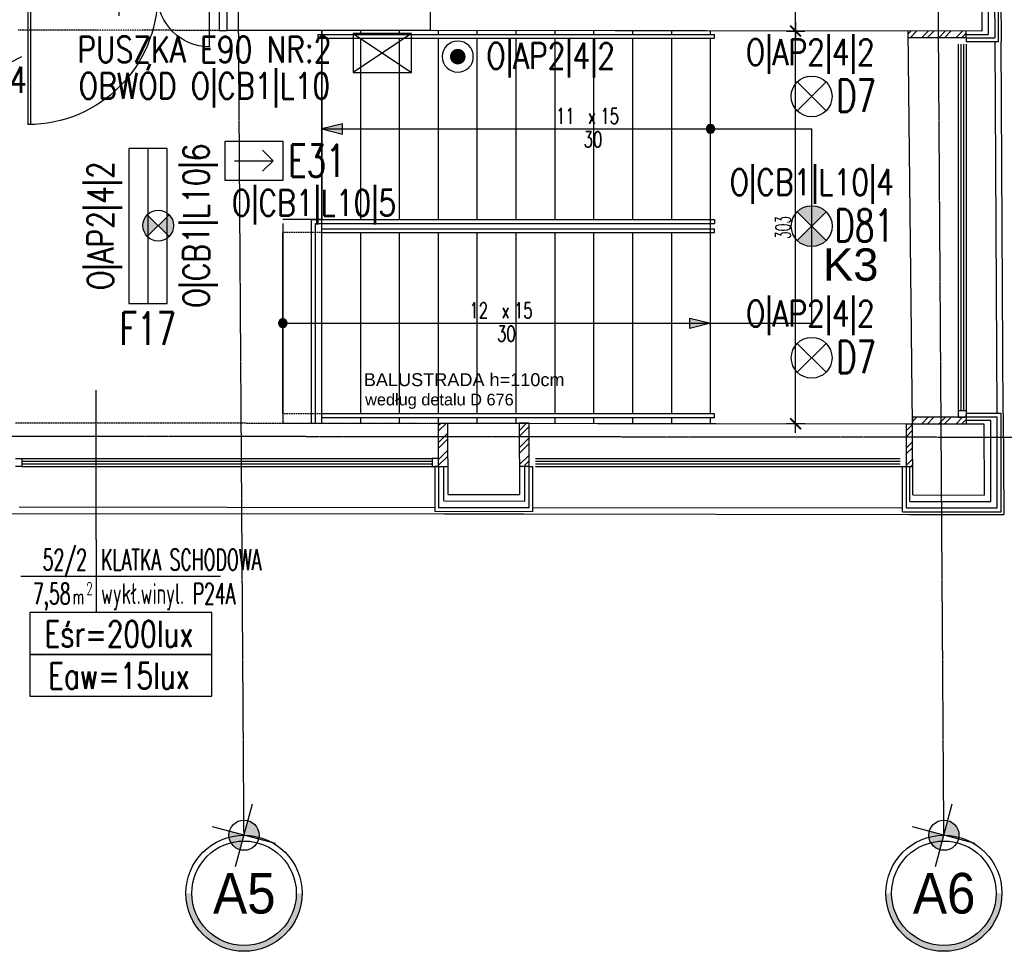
# Model space of a CAD drawing. Header units: inches. Extents: x -281236 to -70395, y 38777 to 102341.
# Tile 177 of 244: x -139142 to -138382, y 57854 to 58573. Entities that reach past the tile are written whole.
import ezdxf
from ezdxf.enums import TextEntityAlignment as Align

# ---------------------------------------------------------------- set-up
doc = ezdxf.new("R2010")
doc.units = ezdxf.units.IN
doc.header["$MEASUREMENT"] = 0
doc.header["$PDMODE"] = 2
for name, pattern in [('CENTER', [2, 1.25, -0.25, 0.25, -0.25]), ('DASHDOT', [1, 0.5, -0.25, 0, -0.25]), ('DASHED2', [0.375, 0.25, -0.125])]:
    doc.linetypes.add(name, pattern=pattern)
doc.layers.get('0').update_dxf_attribs({"color": 101})
doc.layers.add('0-pomoc', color=21, linetype='Continuous', plot=False)
for name, color, linetype in [('Drz---drzwi', 5, 'Continuous'), ('E-90', 6, 'Continuous'), ('E-OPIS-POM', 6, 'Continuous'), ('E35', 6, 'Continuous'), ('E50', 3, 'Continuous'), ('Ele-balustrada', 64, 'Continuous'), ('Okn---okna', 5, 'Continuous'), ('Opis-spadki', 61, 'Continuous'), ('Os-osie glowne', 8, 'CENTER'), ('Os-osie-opis', 8, 'Continuous'), ('Sc-cegla pelna', 32, 'Continuous'), ('Sc-cegla pelna-hatch', 8, 'Continuous'), ('Sc-gazobeton', 45, 'Continuous'), ('Sc-izolacja term-obrys', 132, 'Continuous'), ('Sc-izolacja term-styropian', 151, 'STYROPIAN-KA'), ('Sc-kamien', 31, 'Continuous'), ('Sc-nadproza kon', 5, 'DASHED2'), ('Sch-opis', 51, 'Continuous'), ('Sch-widok', 12, 'Continuous'), ('W-idok', 9, 'Continuous')]:
    doc.layers.add(name, color=color, linetype=linetype)
doc.styles.add('dwg_opis duży', font='ARIAL.TTF', dxfattribs={"width": 0.9})
doc.styles.add('KA wymiar', font='romans.shx', dxfattribs={"width": 0.6})
doc.styles.add('ROMANS', font='romans', dxfattribs={"width": 0.85})
doc.styles.add('TYTUL2', font='ARIAL.TTF')
doc.linetypes.add('BATTING', pattern='A,0.0001,-0.1,[134,ltypeshp.shx,S=0.1,R=0,X=-0.1,Y=0],-0.2,[134,ltypeshp.shx,S=0.1,R=180,X=0.1,Y=0],-0.1', length=0.4001)
doc.linetypes.add('STYROPIAN-KA', pattern='A,0.0001,-0.1,[135,ltypeshp.shx,S=0.1,R=0,X=-0.1,Y=0],0,[135,ltypeshp.shx,S=0.1,R=180,X=0.1,Y=0],-0.1', length=0.2001)
doc.dimstyles.new('KA wymiar', dxfattribs={"dimscale": 50, "dimtxt": 0.23, "dimasz": 0.14, "dimexe": 0, "dimexo": 0, "dimgap": 0.08, "dimtad": 1, "dimdec": 1, "dimrnd": 0.5, "dimzin": 9, "dimdsep": 46, "dimtxsty": 'KA wymiar', "dimblk1": 'UKOS', "dimblk2": 'UKOS', "dimsah": 1, "dimcen": 0.2, "dimse1": 1, "dimse2": 1, "dimclrd": 256, "dimclre": 256, "dimclrt": 2, "dimadec": 0, "dimazin": 0, "dimtfac": 1, "dimtdec": 1, "dimtix": 1, "dimtmove": 2, "dimatfit": 3, "dimldrblk": 'DOT', "dimfxl": 0, "dimtolj": 1, "dimtzin": 9, "dimarcsym": 0})

# ---------------------------------------------------------------- blocks, each defined once
blk = doc.blocks.new('pow')
for p, q in [((0, 0.523), (0, -0.523)), ((-1.075, 0), (1.78, 0))]:
    blk.add_line(p, q)
at = {"style": 'KA wymiar', "width": 0.6}
for s, height, p in [('2', 0.18, (-0.139, -0.27)), ('m', 0.21, (-0.333, -0.401))]:
    blk.add_text(s, height=height, dxfattribs=at).set_placement(p)
for tag, p in [('01', (-0.131, 0.084)), ('000.00', (-0.364, -0.401))]:
    blk.add_attdef(tag, text='', height=0.3, dxfattribs=at).set_placement(p, align=Align.RIGHT)
for tag, p in [('POMIESZCZENIE', (0.071, 0.084)), ('POSADZKA', (0.071, -0.401))]:
    blk.add_attdef(tag, p, '', height=0.3, dxfattribs=at)
blk = doc.blocks.new('E-90Przycisk')
at = {"layer": 'E35', "const_width": 3}
blk.add_lwpolyline([(1.5, 0, -1), (-1.5, 0, -1)], format="xyb", close=True, dxfattribs=at)
at = {"layer": 'E35'}
blk.add_circle((0, 0), 6, dxfattribs=at)
blk = doc.blocks.new('kier')
at = {"layer": 'E35', "ltscale": 0.2}
for p, q in [((7.81, 15), (15.93, 23.11)), ((37.6, 15), (7.81, 15)), ((7.81, 15), (15.93, 6.89))]:
    blk.add_line(p, q, dxfattribs=at)
blk.add_lwpolyline([(0, 30), (45, 30), (45, 0), (0, 0)], close=True, dxfattribs=at)
blk = doc.blocks.new('ozn_schody-kółko_d14')
at = {"ltscale": 25}
h = blk.add_hatch(color=256, dxfattribs=at)
edge = h.paths.add_edge_path()
edge.add_arc((0, 0), 3.33, 0, 360)
at = {"ltscale": 7}
blk.add_circle((0, 0), 3.33, dxfattribs=at)
blk = doc.blocks.new('ozn_schody-strzałka8x16')
at = {"ltscale": 25}
blk.add_hatch(color=256, dxfattribs=at).paths.add_polyline_path([(0, 0), (-4, -16), (4, -16)])
blk.add_lwpolyline([(0, 0), (-4, -16), (4, -16)], close=True, dxfattribs=at)
blk = doc.blocks.new('ozn_opis-schodów1-rzut')
at = {"style": 'ROMANS', "width": 0.7}
blk.add_text('x', height=12, dxfattribs=at).set_placement((-3.32, 3))
at = {"ltscale": 25, "style": 'ROMANS', "width": 0.7}
blk.add_attdef('Ilość', text='', height=12, dxfattribs=at).set_placement((-7.75, 3), align=Align.RIGHT)
blk.add_attdef('Wysokość', (6.22, 3), '', height=12, dxfattribs=at)
blk.add_attdef('Długość', text='', height=12, dxfattribs=at).set_placement((0.41, -15), align=Align.CENTER)
blk = doc.blocks.new('_DKGJHF')
at = {"ltscale": 7}
for p, q in [((-21.08, -77), (35.92, -77)), ((-5, -147.5), (-105, -147.5)), ((-5, -145.5), (-104.98, -145.5))]:
    blk.add_line(p, q, dxfattribs=at)
for points in [[(5, -7.5), (5, 0), (-5, 0), (-5, -7.5)], [(5, -155), (5, -147.5), (-5, -147.5), (-5, -155)]]:
    blk.add_lwpolyline(points, close=True, dxfattribs=at)
for points in [[(-45, -7.5), (-5, -7.5)], [(-5, -147.5), (-5, -7.5)]]:
    blk.add_lwpolyline(points, dxfattribs=at)
for centre, radius, start, end in [((-5, -7.5), 40, 180, 270), ((-5, -147.5), 100, 90, 180)]:
    blk.add_arc(centre, radius, start, end)
blk = doc.blocks.new('UKOS')
at = {"color": 8}
blk.add_line((1, 0), (-1, 0), dxfattribs=at)
at = {"color": 1}
blk.add_line((0, 1), (0, -1), dxfattribs=at)
at = {"color": 1, "const_width": 0.2}
blk.add_lwpolyline([(0.6, 0.6), (-0.6, -0.6)], dxfattribs=at)
blk = doc.blocks.new('*D2183')
at = {"layer": 'Defpoints', "color": 0}
for p in [(-138542.88, 58563.72), (-138455.97, 58563.72), (-138452.63, 58260.73)]:
    blk.add_point(p, dxfattribs=at)
at = {"layer": 'Sc-gazobeton', "lineweight": -2}
blk.add_line((-138542.88, 58267.73), (-138542.88, 58556.72), dxfattribs=at)
at = {"layer": 'Sc-gazobeton', "lineweight": -2, "xscale": 7.000000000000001, "yscale": 7.000000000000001, "zscale": 7.000000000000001}
for p, rotation in [((-138542.88, 58563.72), 90), ((-138542.88, 58260.73), 270)]:
    blk.add_blockref('UKOS', p, dxfattribs=dict(at, rotation=rotation))
at = {"layer": 'Sc-gazobeton', "color": 2, "insert": (-138552.63, 58412.23), "char_height": 11.5, "attachment_point": 5, "rotation": 90, "style": 'KA wymiar'}
blk.add_mtext('\\A1;303', dxfattribs=at)
blk = doc.blocks.new('_Dot')
at = {"layer": '0-pomoc', "color": 0, "lineweight": -2}
blk.add_line((-0.5, 0), (-1, 0), dxfattribs=at)
at = {"layer": '0-pomoc', "color": 0, "const_width": 0.5}
blk.add_lwpolyline([(-0.25, 0, 1), (0.25, 0, 1)], format="xyb", close=True, dxfattribs=at)
blk = doc.blocks.new('*D2184')
at = {"layer": 'Defpoints', "color": 0}
for p in [(-138542.88, 58623.72), (-138456.64, 58623.72), (-138455.97, 58563.72)]:
    blk.add_point(p, dxfattribs=at)
at = {"layer": 'Sc-gazobeton', "lineweight": -2}
blk.add_line((-138542.88, 58570.72), (-138542.88, 58616.72), dxfattribs=at)
at = {"layer": 'Sc-gazobeton', "lineweight": -2, "xscale": 7.000000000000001, "yscale": 7.000000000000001, "zscale": 7.000000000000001}
for p, rotation in [((-138542.88, 58623.72), 90), ((-138542.88, 58563.72), 270)]:
    blk.add_blockref('UKOS', p, dxfattribs=dict(at, rotation=rotation))
at = {"layer": 'Sc-gazobeton', "color": 2, "insert": (-138552.63, 58593.72), "char_height": 11.5, "attachment_point": 5, "rotation": 90, "style": 'KA wymiar'}
blk.add_mtext('\\A1;60', dxfattribs=at)
blk = doc.blocks.new('_opis_osi_liczbowy')
blk.add_hatch(color=256).paths.add_polyline_path([(32, 32), (32, 28.8, -1), (32, -28.8), (32, -32, 1)])
at = {"layer": 'Defpoints'}
h = blk.add_hatch(color=256, dxfattribs=at)
h.paths.add_polyline_path([(-2.15, -8.04, 0.414214), (8.04, -2.15), (0, 0)])
h.paths.add_polyline_path([(-8.04, 2.15), (0, 0), (2.15, 8.04, 0.414214)])
for radius in [32, 28.8]:
    blk.add_circle((32, 0), radius)
for p, q in [((4.64, 17.31), (-4.64, -17.31)), ((17.31, -4.64), (-17.31, 4.64))]:
    blk.add_line(p, q, dxfattribs=at)
blk.add_circle((0, 0), 8.32, dxfattribs=at)
at = {"style": 'dwg_opis duży', "width": 0.9}
blk.add_attdef('AXNAMEH', text='', height=22.4, rotation=90, dxfattribs=at).set_placement((32, 0), align=Align.MIDDLE_CENTER)

msp = doc.modelspace()

# ---------------------------------------------------------------- hatches: boundary and pattern name
at = {"layer": 'E35'}
h = msp.add_hatch(color=256, dxfattribs=at)
h.paths.add_polyline_path([(-138519.34, 58424.37, 0.414214), (-138541.61, 58424.37), (-138530.47, 58413.23)])
h.paths.add_polyline_path([(-138530.47, 58413.23), (-138541.61, 58402.09, 0.414214), (-138519.34, 58402.09)])
h = msp.add_hatch(color=256, dxfattribs=at)
edge = h.paths.add_edge_path()
edge.add_arc((-139034.7, 58413.59), 11.88, 315, 405)
edge.add_line((-139026.3, 58421.99), (-139034.7, 58413.59))
edge.add_line((-139034.7, 58413.59), (-139026.3, 58405.19))
edge = h.paths.add_edge_path()
edge.add_arc((-139034.7, 58413.59), 11.88, 135, 225)
edge.add_line((-139043.1, 58405.19), (-139034.7, 58413.59))
edge.add_line((-139034.7, 58413.59), (-139043.1, 58421.99))
at = {"layer": 'Sc-cegla pelna-hatch'}
h = msp.add_hatch(dxfattribs=at)
h.set_pattern_fill('ANSI32', color=256, scale=25, style=0)
h.paths.add_polyline_path([(-138433.83, 58563.7), (-138455.97, 58563.72), (-138455.92, 58558.66), (-138433.76, 58558.66)])
h.paths.add_polyline_path([(-138430.32, 58563.7), (-138432.62, 58563.7), (-138432.59, 58558.66), (-138430.26, 58558.66)])
h.paths.add_polyline_path([(-138432.62, 58563.7), (-138433.83, 58563.7), (-138433.76, 58558.66), (-138432.59, 58558.66)])
h.paths.add_polyline_path([(-138427.32, 58563.69), (-138430.32, 58563.7), (-138430.26, 58558.66), (-138427.26, 58558.66)])
h.paths.add_polyline_path([(-138423.82, 58563.69), (-138427.32, 58563.69), (-138427.26, 58558.66), (-138423.76, 58558.66)])
h.paths.add_polyline_path([(-138411.37, 58563.68), (-138423.82, 58563.69), (-138423.76, 58558.66), (-138411.37, 58558.66)])
h = msp.add_hatch(dxfattribs=at)
h.set_pattern_fill('ANSI32', color=256, scale=25, style=0)
h.set_pattern_definition([(45, (3e-09, 10069.847), (-6.6291261, 6.6291261), []), (45, (4.419, 10069.847), (-6.6291261, 6.6291261), [])])
h.paths.add_polyline_path([(-138411.37, 58265.67), (-138419.86, 58265.67), (-138419.8, 58260.7), (-138411.37, 58260.69)])
h.paths.add_polyline_path([(-138419.86, 58265.67), (-138420.19, 58265.67), (-138420.13, 58260.7), (-138419.8, 58260.7)])
h.paths.add_polyline_path([(-138420.19, 58265.67), (-138423.36, 58265.67), (-138423.3, 58260.7), (-138420.13, 58260.7)])
h.paths.add_polyline_path([(-138423.36, 58265.67), (-138423.69, 58265.67), (-138423.63, 58260.7), (-138423.3, 58260.7)])
h.paths.add_polyline_path([(-138423.69, 58265.67), (-138426.36, 58265.67), (-138426.3, 58260.7), (-138423.63, 58260.7)])
h.paths.add_polyline_path([(-138426.36, 58265.67), (-138426.69, 58265.67), (-138426.63, 58260.7), (-138426.3, 58260.7)])
h.paths.add_polyline_path([(-138426.69, 58265.67), (-138429.86, 58265.67), (-138429.8, 58260.71), (-138426.63, 58260.7)])
h.paths.add_polyline_path([(-138429.86, 58265.67), (-138430.19, 58265.67), (-138430.13, 58260.71), (-138429.8, 58260.71)])
h.paths.add_polyline_path([(-138430.19, 58265.67), (-138430.63, 58265.67), (-138430.6, 58260.71), (-138430.13, 58260.71)])
h.paths.add_polyline_path([(-138430.63, 58265.67), (-138452.35, 58265.67), (-138452.3, 58260.73), (-138430.6, 58260.71)])
h = msp.add_hatch(dxfattribs=at)
h.set_pattern_fill('ANSI32', color=256, scale=25, style=0)
h.set_pattern_definition([(45, (-0.002, 10070.2225), (-6.6291261, 6.6291261), []), (45, (4.417, 10070.2225), (-6.6291261, 6.6291261), [])])
h.paths.add_polyline_path([(-138748.54, 58261.05), (-138756.28, 58261.05), (-138756.23, 58250.93), (-138748.54, 58250.92)])
h.paths.add_polyline_path([(-138748.54, 58250.92), (-138756.23, 58250.93), (-138756.15, 58236.42), (-138748.54, 58236.41)])
h.paths.add_polyline_path([(-138748.54, 58236.41), (-138755.82, 58236.42), (-138755.79, 58231.42), (-138748.54, 58231.41)])
h.paths.add_polyline_path([(-138811.12, 58231.48), (-138818.33, 58231.49), (-138818.33, 58228.13), (-138811.1, 58228.13)])
h.paths.add_polyline_path([(-138811.15, 58236.48), (-138818.33, 58236.49), (-138818.33, 58231.49), (-138811.12, 58231.48)])
h.paths.add_polyline_path([(-138811.23, 58250.98), (-138818.33, 58250.99), (-138818.33, 58236.49), (-138811.15, 58236.48)])
h.paths.add_polyline_path([(-138811.28, 58261.11), (-138818.33, 58261.12), (-138818.33, 58250.99), (-138811.23, 58250.98)])
h.paths.add_polyline_path([(-138756.1, 58228.55), (-138748.54, 58228.55), (-138748.54, 58231.41), (-138755.79, 58231.42), (-138756.12, 58231.42)])
h = msp.add_hatch(dxfattribs=at)
h.set_pattern_fill('ANSI32', color=256, scale=25, style=0)
h.paths.add_polyline_path([(-138452.63, 58260.73), (-138457.33, 58260.74), (-138457.33, 58250.24), (-138452.58, 58250.23)])
h.paths.add_polyline_path([(-138452.58, 58250.23), (-138457.33, 58250.24), (-138457.33, 58235.73), (-138452.5, 58235.73)])
h.paths.add_polyline_path([(-138452.48, 58233.23), (-138452.5, 58235.73), (-138457.33, 58235.73), (-138457.33, 58230.73), (-138452.48, 58230.73)])
h.paths.add_polyline_path([(-138452.47, 58230.73), (-138457.33, 58230.73), (-138457.33, 58227.75), (-138452.45, 58227.75)])

# ---------------------------------------------------------------- linework, layer by layer
at = {"layer": 'E35'}
for p, q in [((-138884.24, 58561.81), (-138839.24, 58531.81)), ((-138839.24, 58561.81), (-138884.24, 58531.81)), ((-139148.47, 58539.75), (-139139.93, 58544.02)), ((-138519.4, 58524.46), (-138541.68, 58502.19)), ((-138519.4, 58502.19), (-138541.68, 58524.46)), ((-139042.62, 58473.07), (-139042.62, 58353.37)), ((-138519.34, 58424.37), (-138541.61, 58402.09)), ((-138519.34, 58402.09), (-138541.61, 58424.37)), ((-139043.1, 58421.99), (-139026.3, 58405.19)), ((-139026.3, 58421.99), (-139043.1, 58405.19)), ((-138519.37, 58322.73), (-138541.64, 58300.46)), ((-138519.37, 58300.46), (-138541.64, 58322.73)), ((-139082.63, 58171.37), (-139082.63, 58286.66))]:
    msp.add_line(p, q, dxfattribs=at)
at = {"layer": 'E35', "ltscale": 0.2}
msp.add_lwpolyline([(-138839.24, 58561.81), (-138884.24, 58561.81), (-138884.24, 58531.81), (-138839.24, 58531.81)], close=True, dxfattribs=at)
at = {"layer": 'E35'}
msp.add_lwpolyline([(-139027.77, 58353.37), (-139027.77, 58473.07), (-139057.47, 58473.07), (-139057.47, 58353.37)], close=True, dxfattribs=at)
at = {"layer": 'E35', "linetype": 'Continuous', "ltscale": 0.3}
for points in [[(-139133.67, 58082.62), (-138993.34, 58082.62), (-138993.34, 58114.89), (-139133.67, 58114.89)], [(-139133.67, 58050.34), (-138993.34, 58050.34), (-138993.34, 58082.62), (-139133.67, 58082.62)]]:
    msp.add_lwpolyline(points, close=True, dxfattribs=at)
at = {"layer": 'E35'}
for centre, radius in [((-138530.54, 58513.33), 15.75), ((-139034.7, 58413.59), 11.88), ((-138530.47, 58413.23), 15.75), ((-138530.5, 58311.6), 15.75)]:
    msp.add_circle(centre, radius, dxfattribs=at)
at = {"layer": 'Ele-balustrada'}
for p, q in [((-138911.47, 58561.23), (-138605.47, 58561.23)), ((-138911.47, 58561.23), (-138911.47, 58558.23)), ((-138605.47, 58558.23), (-138605.47, 58561.23)), ((-138911.47, 58558.23), (-138605.47, 58558.23)), ((-138916.32, 58418.23), (-138605.47, 58418.23)), ((-138916.32, 58261.22), (-138916.32, 58418.23)), ((-138913.32, 58415.23), (-138605.47, 58415.23)), ((-138913.32, 58261.21), (-138913.32, 58415.23)), ((-138605.47, 58418.23), (-138605.47, 58415.23)), ((-138908.47, 58411.23), (-138605.47, 58411.23)), ((-138908.47, 58408.23), (-138605.47, 58408.23)), ((-138605.47, 58408.23), (-138605.47, 58411.23)), ((-138605.47, 58268.23), (-138908.47, 58268.23)), ((-138605.47, 58265.23), (-138908.47, 58265.23)), ((-138605.47, 58265.23), (-138605.47, 58268.23))]:
    msp.add_line(p, q, dxfattribs=at)
at = {"layer": 'Okn---okna'}
for p, q in [((-138452.63, 58260.73), (-138455.97, 58563.72)), ((-138417.37, 58553.68), (-138417.37, 58267.68)), ((-138415.37, 58553.66), (-138415.37, 58270.67)), ((-138413.37, 58553.66), (-138413.37, 58270.67)), ((-138411.37, 58553.68), (-138411.37, 58267.68)), ((-138389.26, 58555.66), (-138387.68, 58268.67)), ((-138417.37, 58270.67), (-138417.37, 58265.67)), ((-138411.37, 58270.67), (-138417.37, 58270.67)), ((-138411.37, 58265.67), (-138411.37, 58267.68)), ((-138411.37, 58265.67), (-138411.37, 58267.67)), ((-138756.28, 58261.05), (-138452.63, 58260.73)), ((-139144.87, 58233.75), (-139139.87, 58233.75)), ((-139139.87, 58233.75), (-138823.33, 58233.75)), ((-139139.87, 58233.75), (-139139.87, 58227.75)), ((-138820.33, 58233.75), (-138823.33, 58233.75)), ((-138823.33, 58233.75), (-138823.33, 58227.75)), ((-138818.33, 58233.75), (-138820.33, 58233.75)), ((-138818.33, 58227.75), (-138818.33, 58233.75)), ((-138743.54, 58233.75), (-138462.33, 58233.75)), ((-139139.87, 58227.75), (-139144.87, 58227.75)), ((-139139.87, 58231.75), (-138823.33, 58231.75)), ((-139139.87, 58229.75), (-138823.33, 58229.75)), ((-139139.87, 58227.75), (-138821.33, 58227.75)), ((-138823.33, 58227.75), (-138818.33, 58227.75)), ((-138743.54, 58231.75), (-138462.33, 58231.75)), ((-138743.54, 58229.75), (-138462.33, 58229.75)), ((-138743.54, 58227.75), (-138460.33, 58227.75)), ((-139141.87, 58196.45), (-138821.33, 58196.12)), ((-138745.56, 58196.04), (-138460.33, 58195.74))]:
    msp.add_line(p, q, dxfattribs=at)
msp.add_lwpolyline([(-138938.48, 58415.23), (-138938.63, 58261.24), (-138452.63, 58260.73), (-138455.97, 58563.72), (-138908.47, 58564.13), (-138908.47, 58418.23), (-138938.47, 58418.23)], dxfattribs=at)
at = {"layer": 'Os-osie glowne'}
for p, q in [((-138968.49, 57943.12), (-138996.29, 62104.61)), ((-138428.47, 57943.12), (-138456.28, 62104.61)), ((-138010.88, 58249.76), (-143199.4, 58255.24))]:
    msp.add_line(p, q, dxfattribs=at)
at = {"layer": 'Sc-cegla pelna'}
for p, q in [((-138810.98, 58206.11), (-138811.28, 58261.11)), ((-138811.28, 58261.11), (-138756.28, 58261.05)), ((-138756.28, 58261.05), (-138755.98, 58206.05)), ((-138452.33, 58205.73), (-138452.63, 58260.73)), ((-138452.63, 58260.73), (-138397.63, 58260.67)), ((-138397.63, 58260.67), (-138397.33, 58205.67)), ((-138810.98, 58206.11), (-138755.98, 58206.05)), ((-138452.33, 58205.73), (-138397.33, 58205.67))]:
    msp.add_line(p, q, dxfattribs=at)
for points in [[(-138400.83, 58839.57), (-138399.3, 58563.66)], [(-138824.55, 58564.13), (-138824.55, 58599.11)], [(-138399.3, 58563.66), (-138824.55, 58564.11)]]:
    msp.add_lwpolyline(points, dxfattribs=at)
at = {"layer": 'Sc-gazobeton'}
for p, q in [((-138987.73, 58624.29), (-138987.73, 58564.29)), ((-138987.73, 58564.29), (-138981.65, 58564.13)), ((-138455.92, 58558.66), (-138455.97, 58563.72)), ((-138411.37, 58558.66), (-138411.37, 58563.68)), ((-138411.37, 58558.66), (-138455.92, 58558.66)), ((-138411.37, 58265.67), (-138452.68, 58265.67)), ((-138452.68, 58265.67), (-138452.63, 58260.73)), ((-138417.37, 58265.67), (-138411.37, 58265.67)), ((-138411.37, 58265.67), (-138411.37, 58260.69)), ((-138818.33, 58227.75), (-138818.33, 58261.12)), ((-138818.33, 58261.12), (-138811.28, 58261.11)), ((-138748.54, 58261.05), (-138756.28, 58261.05)), ((-138748.54, 58227.75), (-138748.54, 58261.05)), ((-138457.33, 58227.75), (-138457.33, 58260.74)), ((-138457.33, 58260.74), (-138452.63, 58260.73)), ((-138818.33, 58227.75), (-138811.1, 58227.75)), ((-138748.54, 58227.75), (-138756.1, 58227.75)), ((-138457.33, 58227.75), (-138452.45, 58227.75))]:
    msp.add_line(p, q, dxfattribs=at)
at = {"layer": 'Sc-izolacja term-obrys'}
for p, q in [((-138390.84, 58842.63), (-138389.28, 58558.66)), ((-138411.37, 58558.66), (-138389.28, 58558.66)), ((-138387.33, 58265.67), (-138411.37, 58265.67)), ((-138387.33, 58195.67), (-138387.33, 58265.67)), ((-138818.33, 58227.75), (-138818.55, 58196.11)), ((-138748.54, 58196.05), (-138748.54, 58227.75)), ((-138457.33, 58195.67), (-138457.33, 58227.75)), ((-138818.55, 58196.11), (-138748.54, 58196.04)), ((-138457.33, 58195.67), (-138387.33, 58195.67))]:
    msp.add_line(p, q, dxfattribs=at)
at = {"layer": 'Sc-izolacja term-styropian', "linetype": 'BATTING', "ltscale": 0.1}
for p, q in [((-138411.37, 58561.16), (-138394.3, 58561.16)), ((-138392.33, 58263.17), (-138411.37, 58263.17)), ((-138454.83, 58200.67), (-138454.83, 58227.75))]:
    msp.add_line(p, q, dxfattribs=at)
at = {"layer": 'Sc-izolacja term-styropian', "linetype": 'BATTING', "ltscale": 0.25}
for p, q in [((-138392.33, 58200.67), (-138392.33, 58263.17)), ((-138814.36, 58201.1), (-138751.86, 58201.04)), ((-138454.83, 58200.67), (-138392.33, 58200.67))]:
    msp.add_line(p, q, dxfattribs=at)
at = {"layer": 'Sc-izolacja term-styropian', "linetype": 'BATTING', "ltscale": 0.15}
for p, q in [((-138814.36, 58201.1), (-138814.33, 58227.56)), ((-138751.86, 58201.04), (-138751.83, 58227.75))]:
    msp.add_line(p, q, dxfattribs=at)
at = {"layer": 'Sc-izolacja term-styropian', "linetype": 'BATTING', "ltscale": 0.25}
msp.add_lwpolyline([(-138395.83, 58839.6), (-138394.29, 58561.16)], dxfattribs=at)
at = {"layer": 'Sc-kamien'}
for p, q in [((-138386.28, 58555.66), (-138386.28, 58628.66)), ((-138411.37, 58558.66), (-138411.37, 58555.66)), ((-138411.37, 58555.66), (-138386.28, 58555.66)), ((-138384.33, 58268.67), (-138411.37, 58268.67)), ((-138411.37, 58268.67), (-138411.37, 58265.67)), ((-138384.33, 58192.67), (-138384.33, 58268.67)), ((-138818.33, 58227.75), (-138821.33, 58227.75)), ((-138821.33, 58227.75), (-138821.33, 58193.11)), ((-138748.54, 58227.75), (-138745.56, 58227.75)), ((-138745.56, 58193.04), (-138745.56, 58227.75)), ((-138460.33, 58192.67), (-138460.33, 58227.75)), ((-138460.33, 58227.75), (-138457.33, 58227.75)), ((-138821.33, 58193.11), (-138745.56, 58193.04)), ((-138460.33, 58192.67), (-138384.33, 58192.67))]:
    msp.add_line(p, q, dxfattribs=at)
at = {"layer": 'Sc-nadproza kon', "linetype": 'DASHDOT', "ltscale": 0.5}
msp.add_line((-139144.87, 58261.45), (-138811.28, 58261.11), dxfattribs=at)
msp.add_lwpolyline([(-138987.73, 58564.29), (-139142.73, 58564.45)], dxfattribs=at)
at = {"layer": 'Sch-opis'}
msp.add_line((-138908.47, 58488.23), (-138530.47, 58488.23), dxfattribs=at)
msp.add_lwpolyline([(-138938.47, 58338.23), (-138530.47, 58338.23), (-138530.47, 58488.23)], dxfattribs=at)
at = {"layer": 'Sch-widok'}
for p, q in [((-138908.47, 58418.23), (-138908.47, 58564.13)), ((-138878.47, 58561.23), (-138878.47, 58564.1)), ((-138848.47, 58561.23), (-138848.47, 58564.07)), ((-138818.47, 58561.23), (-138818.47, 58564.05)), ((-138788.47, 58561.23), (-138788.47, 58564.02)), ((-138758.47, 58561.23), (-138758.47, 58563.99)), ((-138728.47, 58561.23), (-138728.47, 58563.97)), ((-138698.47, 58561.23), (-138698.47, 58563.94)), ((-138668.47, 58561.23), (-138668.47, 58563.91)), ((-138638.47, 58561.23), (-138638.47, 58563.89)), ((-138608.47, 58561.23), (-138608.47, 58563.86)), ((-138908.47, 58558.23), (-138608.47, 58558.23)), ((-138878.47, 58418.23), (-138878.47, 58558.23)), ((-138848.47, 58418.23), (-138848.47, 58558.23)), ((-138818.47, 58418.23), (-138818.47, 58558.23)), ((-138788.47, 58418.23), (-138788.47, 58558.23)), ((-138758.47, 58418.23), (-138758.47, 58558.23)), ((-138728.47, 58418.23), (-138728.47, 58558.23)), ((-138698.47, 58418.23), (-138698.47, 58558.23)), ((-138668.47, 58418.23), (-138668.47, 58558.23)), ((-138638.47, 58418.23), (-138638.47, 58558.23)), ((-138608.47, 58418.23), (-138608.47, 58558.23)), ((-138908.47, 58418.23), (-138608.47, 58418.23)), ((-138908.47, 58408.23), (-138608.47, 58408.23)), ((-138608.47, 58268.23), (-138908.47, 58268.23))]:
    msp.add_line(p, q, dxfattribs=at)
at = {"layer": 'Sch-widok', "linetype": 'DASHED2', "ltscale": 0.5}
for p, q in [((-138908.47, 58408.23), (-138938.48, 58408.26)), ((-138908.47, 58268.23), (-138938.62, 58268.26))]:
    msp.add_line(p, q, dxfattribs=at)
at = {"layer": 'Sch-widok'}
for points in [[(-138908.47, 58261.21), (-138908.47, 58564.13)], [(-138608.47, 58268.23), (-138608.47, 58418.23)], [(-138938.47, 58268.23), (-138938.47, 58408.23)], [(-138878.47, 58268.23), (-138878.47, 58408.23)], [(-138848.47, 58268.23), (-138848.47, 58408.23)], [(-138818.47, 58268.23), (-138818.47, 58408.23)], [(-138788.47, 58268.23), (-138788.47, 58408.23)], [(-138758.47, 58268.23), (-138758.47, 58408.23)], [(-138728.47, 58268.23), (-138728.47, 58408.23)], [(-138698.47, 58268.23), (-138698.47, 58408.23)], [(-138668.47, 58268.23), (-138668.47, 58408.23)], [(-138638.47, 58268.23), (-138638.47, 58408.23)], [(-138878.47, 58261.18), (-138878.47, 58265.23)], [(-138848.47, 58261.14), (-138848.47, 58265.23)], [(-138818.47, 58261.11), (-138818.47, 58265.23)], [(-138788.47, 58261.08), (-138788.47, 58265.23)], [(-138758.47, 58261.05), (-138758.47, 58265.23)], [(-138728.47, 58261.02), (-138728.47, 58265.23)], [(-138698.47, 58260.99), (-138698.47, 58265.23)], [(-138668.47, 58260.96), (-138668.47, 58265.23)], [(-138638.47, 58260.93), (-138638.47, 58265.23)], [(-138608.47, 58260.89), (-138608.47, 58265.23)]]:
    msp.add_lwpolyline(points, dxfattribs=at)
at = {"layer": 'W-idok'}
for p, q in [((-138385.84, 58842.63), (-138384.26, 58555.66)), ((-138382.68, 58268.68), (-138384.26, 58555.66)), ((-138382.68, 58268.68), (-138382.25, 58190.66)), ((-139149.38, 58191.46), (-138813.93, 58191.11)), ((-138813.93, 58191.11), (-138752.93, 58191.04)), ((-138752.93, 58191.04), (-138455.28, 58190.73)), ((-138455.28, 58190.73), (-138382.25, 58190.66))]:
    msp.add_line(p, q, dxfattribs=at)
at = {"layer": 'W-idok', "linetype": 'Continuous'}
for points in [[(-138981.65, 58624.28), (-138981.65, 58564.13)], [(-138824.55, 58564.13), (-138981.65, 58564.13)]]:
    msp.add_lwpolyline(points, dxfattribs=at)

# ---------------------------------------------------------------- block references
at = {"layer": 'Drz---drzwi', "xscale": -1, "rotation": 270}
msp.add_blockref('_DKGJHF', (-138987.73, 58596.58), dxfattribs=at)
at = {"layer": 'E-OPIS-POM', "xscale": 54, "yscale": 54, "zscale": 54}
msp.add_blockref('pow', (-139082.63, 58143.13), dxfattribs=at).add_auto_attribs({'000.00': '7,58', '01': '52/2', 'POMIESZCZENIE': 'KLATKA SCHODOWA', 'POSADZKA': 'wykł.winyl. P24A'})
at = {"layer": 'E35', "xscale": -1.999999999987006, "yscale": 2, "zscale": 2, "rotation": 139.4234415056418}
msp.add_blockref('E-90Przycisk', (-138803.56, 58544.02), dxfattribs=at)
at = {"layer": 'E50', "xscale": -1}
msp.add_blockref('kier', (-138938.28, 58448.64), dxfattribs=at)
at = {"layer": 'Os-osie-opis'}
ref = msp.add_blockref('_opis_osi_liczbowy', (-138968.49, 57943.12), dxfattribs=dict(at, xscale=1.400000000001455, yscale=1.400000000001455, zscale=1.4, rotation=270))
ref.add_attrib('AXNAMEH', 'A5', dxfattribs={"layer": '0', "height": 31.36, "style": 'dwg_opis duży', "width": 0.9}).set_placement((-138968.27, 57898.34), align=Align.MIDDLE_CENTER)
ref = msp.add_blockref('_opis_osi_liczbowy', (-138428.47, 57943.12), dxfattribs=dict(at, xscale=1.400000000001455, yscale=1.400000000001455, zscale=1.4, rotation=270))
ref.add_attrib('AXNAMEH', 'A6', dxfattribs={"layer": '0', "height": 31.36, "style": 'dwg_opis duży', "width": 0.9}).set_placement((-138428.26, 57898.34), align=Align.MIDDLE_CENTER)
at = {"layer": 'Sch-opis'}
ref = msp.add_blockref('ozn_opis-schodów1-rzut', (-138699.68, 58489.16), dxfattribs=at)
ref.add_attrib('Ilość', '11', dxfattribs={"layer": '0', "ltscale": 25, "height": 12, "style": 'ROMANS', "width": 0.7}).set_placement((-138713.43, 58492.16), align=Align.RIGHT)
ref.add_attrib('Wysokość', '15', (-138693.46, 58492.16), dxfattribs={"layer": '0', "ltscale": 25, "height": 12, "style": 'ROMANS', "width": 0.7})
ref.add_attrib('Długość', '30', dxfattribs={"layer": '0', "ltscale": 25, "height": 12, "style": 'ROMANS', "width": 0.7}).set_placement((-138699.27, 58474.16), align=Align.CENTER)
at = {"layer": 'Sch-opis', "rotation": 90}
msp.add_blockref('ozn_schody-strzałka8x16', (-138908.47, 58488.23), dxfattribs=at)
at = {"layer": 'Sch-opis', "xscale": -1}
for p in [(-138608.47, 58488.23), (-138938.47, 58338.23)]:
    msp.add_blockref('ozn_schody-kółko_d14', p, dxfattribs=at)
at = {"layer": 'Sch-opis'}
ref = msp.add_blockref('ozn_opis-schodów1-rzut', (-138766.4, 58339.16), dxfattribs=at)
ref.add_attrib('Ilość', '12', dxfattribs={"layer": '0', "ltscale": 25, "height": 12, "style": 'ROMANS', "width": 0.7}).set_placement((-138780.15, 58342.16), align=Align.RIGHT)
ref.add_attrib('Wysokość', '15', (-138760.18, 58342.16), dxfattribs={"layer": '0', "ltscale": 25, "height": 12, "style": 'ROMANS', "width": 0.7})
ref.add_attrib('Długość', '30', dxfattribs={"layer": '0', "ltscale": 25, "height": 12, "style": 'ROMANS', "width": 0.7}).set_placement((-138765.99, 58324.16), align=Align.CENTER)
at = {"layer": 'Sch-opis', "xscale": -1, "rotation": 270}
msp.add_blockref('ozn_schody-strzałka8x16', (-138608.47, 58338.23), dxfattribs=at)

# ---------------------------------------------------------------- texts
at = {"layer": 'E-90', "style": 'ROMANS'}
for s, rotation, width, p in [('PUSZKA E90 NR:2', 0, 0.8, (-138999.09, 58549.52)), ('O|AP2|4|2', 0, 0.8, (-138531.65, 58546.07)), ('O|AP2|4|2', 360, 0.8, (-138731.88, 58543.2)), ('14', 0, 0.8, (-139149.73, 58526.05)), ('OBWÓD O|CB1|L10', 0, 0.8, (-138999.09, 58521.42)), ('O|CB1|L10|6', 90, 0.8, (-139003.91, 58413.59)), ('O|AP2|4|2', 90, 0.8, (-139077.84, 58413.59)), ('O|CB1|L10|4', 0, 0.8, (-138530.47, 58445.76)), ('O|CB1|L10|5', 0, 0.8, (-138914.54, 58429.72)), ('O|AP2|4|2', 0, 0.8, (-138531.62, 58344.34)), ('Eśr=200lux', 360, 0.75, (-139065.02, 58098.46)), ('Eaw=15lux', 360, 0.75, (-139065.02, 58066.18))]:
    msp.add_text(s, height=20, rotation=rotation, dxfattribs=dict(at, width=width)).set_placement(p, align=Align.MIDDLE)
at = {"layer": 'E35', "style": 'ROMANS', "width": 0.7}
for s, p in [('D7', (-138496.18, 58513.9)), ('E31', (-138912.28, 58463.64)), ('D81', (-138490.02, 58413.8)), ('F17', (-139042.62, 58334.19)), ('D7', (-138496.14, 58312.16))]:
    msp.add_text(s, height=25, dxfattribs=at).set_placement(p, align=Align.MIDDLE)
at = {"layer": 'Opis-spadki', "style": 'TYTUL2'}
msp.add_text('K3', height=25, dxfattribs=at).set_placement((-138500.34, 58383.55), align=Align.MIDDLE)
at = {"layer": 'Sch-opis', "style": 'TYTUL2'}
for s, height, p in [('BALUSTRADA h=110cm', 10, (-138876.06, 58289.7)), ('według detalu D 676', 9, (-138875.03, 58274.84))]:
    msp.add_text(s, height=height, dxfattribs=at).set_placement(p)

# ---------------------------------------------------------------- dimensions: what is measured, and where the dimension line sits
at = {"layer": 'Sc-gazobeton'}
for base, p1, p2, picture, middle in [((-138542.88, 58623.72), (-138455.97, 58563.72), (-138456.64, 58623.72), '*D2184', (-138552.63, 58593.72)), ((-138542.88, 58563.72), (-138452.63, 58260.73), (-138455.97, 58563.72), '*D2183', (-138552.63, 58412.23))]:
    dim = msp.add_linear_dim(base=base, p1=p1, p2=p2, angle=90, dimstyle='KA wymiar', override={"dimpost": '\\X'}, dxfattribs=at)
    dim.commit()
    dim.dimension.update_dxf_attribs({"geometry": picture, "text_midpoint": middle})

doc.saveas('drawing.dxf')
